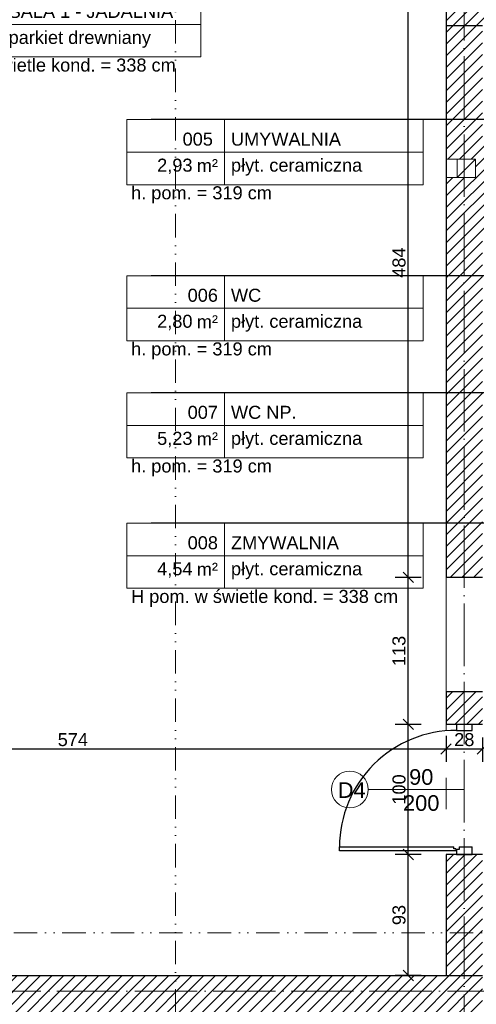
# Model space of a CAD drawing. Header units: millimetres. Extents: x -2720 to 125583, y -8970 to 34912.
# Tile 45 of 105: x 14447 to 14799, y 18342 to 19098. Entities that reach past the tile are written whole.
import ezdxf
from ezdxf import colors
from ezdxf.entities.mleader import LeaderData, LeaderLine
from ezdxf.enums import TextEntityAlignment as Align
from ezdxf.math import Vec2, Vec3

# ---------------------------------------------------------------- set-up
doc = ezdxf.new("R2010")
doc.units = ezdxf.units.MM
for name, pattern in [('1KS_2KP-50', [37.05, 12, 6, -6.35, 0, -6.35, 0, -6.35]), ('ACAD_ISO03W100', [30, 12, -18]), ('ACAD_ISO04W100', [30, 24, -3, 0, -3])]:
    doc.linetypes.add(name, pattern=pattern)
doc.layers.add('A_HATCH', color=7, linetype='Continuous', lineweight=5, true_color=0x999999)
for name, color, linetype, lineweight in [('A_KONST_ISTNIEJĄCE', 83, 'Continuous', 25), ('A_LINIA PRZEKROJOWA', 223, '1KS_2KP-50', 15), ('A_OPISY', 40, 'Continuous', 9), ('A_OSIE KONSTRUKCYJNE', 150, 'ACAD_ISO04W100', 5), ('A_WIDOK', 141, 'Continuous', 13), ('A_WYMIAROWANIE', 7, 'Continuous', 9)]:
    doc.layers.add(name, color=color, linetype=linetype, lineweight=lineweight)
doc.layers.add('A_NIEWIDOCZNE  POMOCNICZE', color=252, linetype='ACAD_ISO03W100', lineweight=5, plot=False)
doc.styles.add('ARIAL', font='arial.ttf')
doc.styles.get("Standard").update_dxf_attribs({"font": 'arial.ttf'})
doc.dimstyles.new('1 do 100', dxfattribs={"dimtxt": 10, "dimasz": 8, "dimexe": 10, "dimexo": 10, "dimgap": 2, "dimtad": 1, "dimdec": 0, "dimtxsty": 'Standard', "dimblk": 'OBLIQUE', "dimcen": 2.5, "dimadec": 0, "dimazin": 0, "dimtfac": 1, "dimtdec": 0, "dimtmove": 0, "dimatfit": 3, "dimldrblk": 'OBLIQUE', "dimfxl": 10, "dimfxlon": 1, "dimarcsym": 0})
pattern_1 = [(45, (-1713.23, 355.087), (-4.490128, 4.490128), [])]

# ---------------------------------------------------------------- blocks, each defined once
blk = doc.blocks.new('*U109')
at = {"lineweight": 5}
for p, q in [((-75, -25), (-75, 25)), ((-75, 25), (0, 25)), ((0, 0), (0, 25)), ((0, 25), (152.71, 25)), ((152.71, 25), (152.71, -25)), ((-75, -25), (0, -25)), ((152.71, -25), (0, -25))]:
    blk.add_line(p, q, dxfattribs=at)
at = {"lineweight": 5, "ltscale": 18.5}
for p, q in [((0, 25), (0, -25)), ((-75, 0), (152.71, 0))]:
    blk.add_line(p, q, dxfattribs=at)
at = {"lineweight": 5, "ltscale": 18.5, "insert": (-5, -10.38), "char_height": 10, "attachment_point": 6, "style": 'ARIAL'}
blk.add_mtext('\\A1;m²', dxfattribs=at)
at = {"lineweight": 5, "style": 'ARIAL'}
blk.add_attdef('2POM', (5, 5), '', height=10, dxfattribs=at)
blk.add_attdef('1NR', text='', height=10, dxfattribs=at).set_placement((-5, 5), align=Align.RIGHT)
blk.add_attdef('4PL2', text='', height=10, dxfattribs=at).set_placement((-24.57, -5), align=Align.TOP_RIGHT)
blk.add_attdef('3POS', text='', height=10, dxfattribs=at).set_placement((5, -5), align=Align.TOP_LEFT)
blk = doc.blocks.new('_Dot')
at = {"color": 0, "linetype": 'ByBlock', "lineweight": -2}
blk.add_line((-0.5, 0), (-1, 0), dxfattribs=at)
at = {"color": 0, "linetype": 'ByBlock', "const_width": 0.5}
blk.add_lwpolyline([(-0.25, 0, 1), (0.25, 0, 1)], format="xyb", close=True, dxfattribs=at)
blk = doc.blocks.new('OSI')
at = {"layer": 'A_OSIE KONSTRUKCYJNE', "ltscale": 2}
for p, q in [((17829.03, 22227.01), (17829.03, 19966.92)), ((16013.11, 20727.12), (19027.17, 20727.12))]:
    blk.add_line(p, q, dxfattribs=at)
blk = doc.blocks.new('_Oblique')
at = {"color": 0, "linetype": 'ByBlock', "lineweight": -2}
blk.add_line((-0.5, -0.5), (0.5, 0.5), dxfattribs=at)
blk = doc.blocks.new('*D363')
at = {"layer": 'A_WYMIAROWANIE', "color": 0, "lineweight": -2, "ltscale": 2, "transparency": 16777216}
for p, q in [((14201.26, 18537.85), (14201.26, 18547.85)), ((14775.26, 18547.85), (14775.26, 18527.85)), ((14201.26, 18537.85), (14775.26, 18537.85))]:
    blk.add_line(p, q, dxfattribs=at)
at = {"layer": 'Defpoints', "color": 0, "ltscale": 2, "transparency": 16777216}
for p in [(14775.26, 18569.16), (14775.26, 18537.85), (14201.26, 18529.14)]:
    blk.add_point(p, dxfattribs=at)
at = {"layer": 'A_WYMIAROWANIE', "color": 0, "lineweight": -2, "ltscale": 2, "transparency": 16777216, "xscale": 8, "yscale": 8, "zscale": 8, "rotation": 180}
blk.add_blockref('_Oblique', (14201.26, 18537.85), dxfattribs=at)
at = {"layer": 'A_WYMIAROWANIE', "color": 0, "lineweight": -2, "ltscale": 2, "transparency": 16777216, "xscale": 8, "yscale": 8, "zscale": 8}
blk.add_blockref('_Oblique', (14775.26, 18537.85), dxfattribs=at)
at = {"layer": 'A_WYMIAROWANIE', "color": 0, "ltscale": 2, "transparency": 16777216, "insert": (14488.26, 18544.94), "char_height": 10, "attachment_point": 5}
blk.add_mtext('574', dxfattribs=at)
blk = doc.blocks.new('*D364')
at = {"layer": 'A_WYMIAROWANIE', "color": 0, "lineweight": -2, "ltscale": 2, "transparency": 16777216}
for p, q in [((14775.26, 18547.85), (14775.26, 18527.85)), ((14803.26, 18546.66), (14803.26, 18527.85)), ((14775.26, 18537.85), (14803.26, 18537.85))]:
    blk.add_line(p, q, dxfattribs=at)
at = {"layer": 'Defpoints', "color": 0, "ltscale": 2, "transparency": 16777216}
for p in [(14775.26, 18569.16), (14803.26, 18556.66), (14803.26, 18537.85)]:
    blk.add_point(p, dxfattribs=at)
at = {"layer": 'A_WYMIAROWANIE', "color": 0, "lineweight": -2, "ltscale": 2, "transparency": 16777216, "xscale": 8, "yscale": 8, "zscale": 8, "rotation": 180}
blk.add_blockref('_Oblique', (14775.26, 18537.85), dxfattribs=at)
at = {"layer": 'A_WYMIAROWANIE', "color": 0, "lineweight": -2, "ltscale": 2, "transparency": 16777216, "xscale": 8, "yscale": 8, "zscale": 8}
blk.add_blockref('_Oblique', (14803.26, 18537.85), dxfattribs=at)
at = {"layer": 'A_WYMIAROWANIE', "color": 0, "ltscale": 2, "transparency": 16777216, "insert": (14789.26, 18544.96), "char_height": 10, "attachment_point": 5}
blk.add_mtext('28', dxfattribs=at)
blk = doc.blocks.new('*D369')
at = {"layer": 'A_WYMIAROWANIE', "color": 0, "lineweight": -2, "ltscale": 2, "transparency": 16777216}
for p, q in [((14756.2, 18456.66), (14736.2, 18456.66)), ((14746.2, 18363.66), (14746.2, 18456.66)), ((14756.2, 18363.66), (14736.2, 18363.66))]:
    blk.add_line(p, q, dxfattribs=at)
at = {"layer": 'Defpoints', "color": 0, "ltscale": 2, "transparency": 16777216}
for p in [(14746.2, 18456.66), (14775.26, 18456.66), (14775.26, 18363.66)]:
    blk.add_point(p, dxfattribs=at)
at = {"layer": 'A_WYMIAROWANIE', "color": 0, "lineweight": -2, "ltscale": 2, "transparency": 16777216, "xscale": 8, "yscale": 8, "zscale": 8}
for p, rotation in [((14746.2, 18456.66), 90), ((14746.2, 18363.66), 270)]:
    blk.add_blockref('_Oblique', p, dxfattribs=dict(at, rotation=rotation))
at = {"layer": 'A_WYMIAROWANIE', "color": 0, "ltscale": 2, "transparency": 16777216, "insert": (14739.09, 18410.16), "char_height": 10, "attachment_point": 5, "rotation": 90}
blk.add_mtext('93', dxfattribs=at)
blk = doc.blocks.new('*D370')
at = {"layer": 'A_WYMIAROWANIE', "color": 0, "lineweight": -2, "ltscale": 2, "transparency": 16777216}
for p, q in [((14756.2, 18669.66), (14736.2, 18669.66)), ((14746.2, 18556.66), (14746.2, 18669.66)), ((14756.2, 18556.66), (14736.2, 18556.66))]:
    blk.add_line(p, q, dxfattribs=at)
at = {"layer": 'Defpoints', "color": 0, "ltscale": 2, "transparency": 16777216}
for p in [(14746.2, 18669.66), (14775.26, 18669.66), (14775.26, 18556.66)]:
    blk.add_point(p, dxfattribs=at)
at = {"layer": 'A_WYMIAROWANIE', "color": 0, "lineweight": -2, "ltscale": 2, "transparency": 16777216, "xscale": 8, "yscale": 8, "zscale": 8}
for p, rotation in [((14746.2, 18669.66), 90), ((14746.2, 18556.66), 270)]:
    blk.add_blockref('_Oblique', p, dxfattribs=dict(at, rotation=rotation))
at = {"layer": 'A_WYMIAROWANIE', "color": 0, "ltscale": 2, "transparency": 16777216, "insert": (14739.09, 18613.16), "char_height": 10, "attachment_point": 5, "rotation": 90}
blk.add_mtext('113', dxfattribs=at)
blk = doc.blocks.new('*D371')
at = {"layer": 'A_WYMIAROWANIE', "color": 0, "lineweight": -2, "ltscale": 2, "transparency": 16777216}
for p, q in [((14756.2, 19153.66), (14736.2, 19153.66)), ((14746.2, 18669.66), (14746.2, 19153.66)), ((14756.2, 18669.66), (14736.2, 18669.66))]:
    blk.add_line(p, q, dxfattribs=at)
at = {"layer": 'Defpoints', "color": 0, "ltscale": 2, "transparency": 16777216}
for p in [(14746.2, 19153.66), (14775.26, 19153.66), (14775.26, 18669.66)]:
    blk.add_point(p, dxfattribs=at)
at = {"layer": 'A_WYMIAROWANIE', "color": 0, "lineweight": -2, "ltscale": 2, "transparency": 16777216, "xscale": 8, "yscale": 8, "zscale": 8}
for p, rotation in [((14746.2, 19153.66), 90), ((14746.2, 18669.66), 270)]:
    blk.add_blockref('_Oblique', p, dxfattribs=dict(at, rotation=rotation))
at = {"layer": 'A_WYMIAROWANIE', "color": 0, "ltscale": 2, "transparency": 16777216, "insert": (14739.1, 18911.66), "char_height": 10, "attachment_point": 5, "rotation": 90}
blk.add_mtext('484', dxfattribs=at)
blk = doc.blocks.new('want')
at = {"layer": 'A_WIDOK'}
blk.add_line((30214.45, 14309.66), (30200.45, 14295.66), dxfattribs=at)
blk.add_lwpolyline([(30200.45, 14295.66), (30214.45, 14295.66), (30214.45, 14309.66), (30200.45, 14309.66)], close=True, dxfattribs=at)
blk = doc.blocks.new('*D519')
at = {"layer": 'A_WYMIAROWANIE', "color": 0, "lineweight": -2, "ltscale": 2, "transparency": 16777216}
for p, q in [((14756.2, 18556.66), (14736.2, 18556.66)), ((14746.2, 18456.66), (14746.2, 18556.66)), ((14756.2, 18456.66), (14736.2, 18456.66))]:
    blk.add_line(p, q, dxfattribs=at)
at = {"layer": 'Defpoints', "color": 0, "ltscale": 2, "transparency": 16777216}
for p in [(14746.2, 18556.66), (14803.26, 18556.66), (14803.26, 18456.66)]:
    blk.add_point(p, dxfattribs=at)
at = {"layer": 'A_WYMIAROWANIE', "color": 0, "lineweight": -2, "ltscale": 2, "transparency": 16777216, "xscale": 8, "yscale": 8, "zscale": 8}
for p, rotation in [((14746.2, 18556.66), 90), ((14746.2, 18456.66), 270)]:
    blk.add_blockref('_Oblique', p, dxfattribs=dict(at, rotation=rotation))
at = {"layer": 'A_WYMIAROWANIE', "color": 0, "ltscale": 2, "transparency": 16777216, "insert": (14739.1, 18506.66), "char_height": 10, "attachment_point": 5, "rotation": 90}
blk.add_mtext('100', dxfattribs=at)

msp = doc.modelspace()

# ---------------------------------------------------------------- hatches: boundary and pattern name
at = {"layer": 'A_HATCH'}
h = msp.add_hatch(dxfattribs=at)
h.set_pattern_fill('ANSI31', color=256, scale=2)
h.set_pattern_definition(pattern_1)
h.paths.add_polyline_path([(14201.26, 19300.66), (14129.26, 19300.66), (14129.26, 19244.66), (14201.26, 19244.66)])
h.paths.add_polyline_path([(14201.26, 19595.66), (14158.26, 19595.66), (14158.26, 19530.66), (14201.26, 19530.66)])
h.paths.add_polyline_path([(14158.26, 19595.66), (14129.26, 19595.66), (14129.26, 19530.66), (14158.26, 19530.66)])
h.paths.add_polyline_path([(14229.26, 19638.66), (14158.26, 19638.66), (14158.26, 19643.66), (13983.29, 19643.66), (13983.29, 19635.66), (13983.26, 19600.66), (14115.26, 19600.66), (14115.26, 19595.66), (14229.26, 19595.66)])
h.paths.add_polyline_path([(14510.26, 19638.66), (14466.26, 19638.66), (14466.26, 19630.66), (14466.26, 19595.66), (14510.26, 19595.66)])
h.paths.add_polyline_path([(13757.26, 19643.66), (13706.26, 19643.66), (13706.26, 19635.66), (13706.26, 19600.66), (13757.26, 19600.66)])
h.paths.add_polyline_path([(13480.26, 19643.66), (13293.26, 19643.66), (13293.26, 19527.66), (13301.26, 19527.66), (13336.26, 19527.66), (13336.26, 19600.66), (13480.26, 19600.66)])
h.paths.add_polyline_path([(13336.26, 19307.66), (13293.26, 19307.66), (13293.26, 19251.66), (13301.26, 19251.66), (13336.26, 19251.66)])
h.paths.add_polyline_path([(13336.26, 19019.66), (13293.26, 19019.66), (13293.26, 18419.66), (13336.26, 18419.66)])
h.paths.add_polyline_path([(13812.26, 18204.66), (13336.26, 18204.66), (13336.26, 18223.66), (13293.26, 18223.66), (13293.26, 18161.66), (13812.26, 18161.66), (13812.26, 18173.58)])
h.paths.add_polyline_path([(14014.26, 18204.66), (13990.26, 18204.66), (13971.26, 18204.66), (13942.26, 18204.66), (13942.26, 18161.66), (14014.26, 18161.66)])
h.paths.add_polyline_path([(14201.26, 18471.18), (14178.76, 18471.18), (14201.26, 18471.18), (14201.26, 19016.66), (14158.26, 19016.66), (14158.26, 18320.66), (14803.26, 18320.66), (14803.26, 18363.66), (14201.26, 18363.66)])
h.paths.add_polyline_path([(14114.26, 18402.66), (14136.76, 18402.66), (14114.26, 18402.66), (14114.26, 18356.66), (13971.26, 18356.66), (13971.26, 18313.66), (14156.26, 18313.66), (14156.26, 19016.66), (14129.26, 19016.66), (14129.26, 18725.66), (14114.26, 18725.66)])
h = msp.add_hatch(dxfattribs=at)
h.set_pattern_fill('ANSI31', color=256, scale=2)
h.set_pattern_definition(pattern_1)
h.paths.add_polyline_path([(15360.26, 18363.66), (15290.26, 18363.66), (15250.26, 18363.66), (15250.26, 18320.66), (15294.26, 18320.66), (15294.26, 18306.66), (15360.26, 18306.66)])
h.paths.add_polyline_path([(15075.26, 18363.66), (14903.26, 18363.66), (14903.26, 18320.66), (15075.26, 18320.66)])
h.paths.add_polyline_path([(14803.26, 18456.66), (14775.26, 18456.66), (14775.26, 18363.66), (14803.26, 18363.66)])
h.paths.add_polyline_path([(14803.26, 18581.66), (14775.26, 18581.66), (14775.26, 18556.66), (14803.26, 18556.66)])
h.paths.add_polyline_path([(14852.26, 19003.66), (14803.26, 19003.66), (14803.26, 18933.66), (14852.26, 18933.66)])
h.paths.add_polyline_path([(14852.26, 19121.66), (14818.26, 19121.66), (14818.26, 19153.66), (14811.36, 19153.66), (14775.26, 19153.66), (14775.26, 19093.66), (14803.26, 19093.66), (14852.26, 19093.66)])
h.paths.add_polyline_path([(15063.26, 19251.66), (15035.26, 19251.66), (15035.26, 19216.66), (15063.26, 19216.66)])
h.paths.add_polyline_path([(15063.26, 19428.66), (15063.26, 19471.66), (15010.26, 19471.66), (15010.26, 19464.23), (15010.26, 19428.66), (15035.26, 19428.66), (15035.26, 19355.66), (15063.26, 19355.66)])
h.paths.add_polyline_path([(14818.26, 19638.66), (14747.26, 19638.66), (14747.26, 19630.66), (14747.26, 19595.66), (14775.26, 19595.66), (14775.26, 19428.66), (14865.26, 19428.66), (14865.26, 19471.66), (14818.26, 19471.66)])
h.paths.add_polyline_path([(14818.26, 19428.66), (14775.26, 19428.66), (14775.26, 19280.66), (14818.26, 19280.66)])
h.paths.add_polyline_path([(15228.71, 19099.16), (15228.71, 19113.16), (15242.71, 19113.16), (15242.71, 19099.16)])
h.paths.add_polyline_path([(15269.06, 19121.66), (15269.06, 19099.16), (15255.06, 19099.16), (15255.06, 19121.66), (15063.26, 19121.66), (15063.26, 19126.66), (15035.26, 19126.66), (15035.26, 19121.66), (15035.26, 19093.66), (15290.26, 19093.66), (15290.26, 19121.66)])
h.paths.add_polyline_path([(14775.26, 18991.15), (14797.76, 18991.15), (14797.76, 18977.15), (14775.26, 18977.15), (14775.26, 18669.66), (14803.26, 18669.66), (14803.26, 19093.66), (14775.26, 19093.66)])

# ---------------------------------------------------------------- linework, layer by layer
at = {"color": 144}
for p, q in [((14781.18, 18461.05), (14781.18, 18462.6)), ((14782.72, 18461.05), (14781.18, 18461.05)), ((14785.29, 18460.63), (14783.3, 18460.63)), ((14785.29, 18462.62), (14785.29, 18460.63))]:
    msp.add_line(p, q, dxfattribs=at)
for points in [[(14795.22, 18556.66), (14783.3, 18556.66), (14783.3, 18552.02), (14795.22, 18552.02), (14795.22, 18556.66)], [(14782.72, 18459.51), (14693.32, 18459.51), (14693.32, 18462.6), (14781.18, 18462.6)], [(14782.72, 18461.05), (14782.72, 18459.51)], [(14783.3, 18460.63), (14783.3, 18456.66), (14795.22, 18456.66), (14795.22, 18462.62)], [(14785.29, 18462.62), (14795.22, 18462.62)]]:
    msp.add_lwpolyline(points, dxfattribs=at)
msp.add_arc((14782.74, 18462.6), 89.43, 89.64515, 180.00111, dxfattribs=at)
at = {"layer": 'A_KONST_ISTNIEJĄCE', "ltscale": 2}
for p, q in [((14775.26, 19153.66), (14775.26, 18669.66)), ((14803.26, 19093.66), (14775.26, 19093.66)), ((14803.26, 18669.66), (14775.26, 18669.66)), ((14803.26, 18581.66), (14775.26, 18581.66)), ((14775.26, 18581.66), (14775.26, 18556.66)), ((14803.26, 18556.66), (14775.26, 18556.66)), ((14803.26, 18456.66), (14775.26, 18456.66)), ((14775.26, 18456.66), (14775.26, 18363.66)), ((14201.26, 18363.66), (14803.26, 18363.66))]:
    msp.add_line(p, q, dxfattribs=at)
at = {"layer": 'A_LINIA PRZEKROJOWA'}
for p, q in [((14567.21, 17627.32), (14567.21, 19798.77)), ((15950.89, 18396.31), (13006.64, 18396.4))]:
    msp.add_line(p, q, dxfattribs=at)
at = {"layer": 'A_NIEWIDOCZNE  POMOCNICZE', "ltscale": 2}
msp.add_lwpolyline([(14201.26, 19595.66), (14775.26, 19595.66), (14775.26, 18363.66), (14201.26, 18363.66)], close=True, dxfattribs=at)
at = {"layer": 'A_OPISY', "color": 144, "true_color": 0x007cb0, "transparency": 33554559}
msp.add_line((14789.32, 18506.64), (14715.35, 18506.64), dxfattribs=at)
msp.add_circle((14701.2, 18506.64), 14.15, dxfattribs=at)
at = {"layer": 'A_WIDOK', "transparency": 33554559}
for p, q in [((14783.76, 18991.15), (14775.26, 18991.15)), ((14783.76, 18977.15), (14775.26, 18977.15))]:
    msp.add_line(p, q, dxfattribs=at)
at = {"layer": 'A_WIDOK', "ltscale": 2}
msp.add_line((14775.26, 18669.66), (14775.26, 18581.66), dxfattribs=at)

# ---------------------------------------------------------------- block references
at = {"layer": 'A_KONST_ISTNIEJĄCE', "transparency": 33554687, "rotation": 180}
msp.add_blockref('want', (44998.21, 33286.81), dxfattribs=at)
at = {"layer": 'A_OPISY'}
for p, values in [((14433.86, 19094.79), {'1NR': '017', '2POM': 'SALA 1 - JADALNIA', '3POS': 'parkiet drewniany', '4PL2': '70,72'}), ((14604.84, 18996.59), {'1NR': '005 ', '2POM': 'UMYWALNIA', '3POS': 'płyt. ceramiczna', '4PL2': '2,93'}), ((14604.84, 18876.59), {'1NR': '006', '2POM': 'WC', '3POS': 'płyt. ceramiczna', '4PL2': '2,80'}), ((14604.84, 18786.59), {'1NR': '007', '2POM': 'WC NP.', '3POS': 'płyt. ceramiczna', '4PL2': '5,23'}), ((14604.84, 18686.32), {'1NR': '008', '2POM': 'ZMYWALNIA', '3POS': 'płyt. ceramiczna', '4PL2': '4,54'})]:
    msp.add_blockref('*U109', p, dxfattribs=at).add_auto_attribs(values)
at = {"layer": 'A_OSIE KONSTRUKCYJNE'}
msp.add_blockref('OSI', (-3039.77, -2375.46), dxfattribs=at)

# ---------------------------------------------------------------- texts
at = {"layer": 'A_OPISY', "char_height": 10, "attachment_point": 1}
for s, insert in [('H pom. w świetle kond. = 338 cm', (14362.05, 19068.53)), ('h. pom. = 319 cm', (14533.03, 18970.34)), ('h. pom. = 319 cm', (14533.03, 18850.34)), ('h. pom. = 319 cm', (14533.03, 18760.34)), ('H pom. w świetle kond. = 338 cm', (14533.03, 18660.07))]:
    msp.add_mtext_dynamic_manual_height_columns(s, width=254.3544, gutter_width=0, heights=[12.82], dxfattribs=dict(at, insert=insert))
at = {"layer": 'A_OPISY', "color": 144, "true_color": 0x007cb0, "transparency": 33554559, "char_height": 12, "attachment_point": 5}
for s, insert in [('90\\P200', (14756.16, 18506.19)), ('D4', (14702.7, 18506.19))]:
    msp.add_mtext_dynamic_manual_height_columns(s, width=44.3905, gutter_width=12.5, heights=[0], dxfattribs=dict(at, insert=insert))

# ---------------------------------------------------------------- dimensions: what is measured, and where the dimension line sits
at = {"layer": 'A_WYMIAROWANIE', "ltscale": 2}
for base, p1, p2, picture, middle in [((14746.2, 19153.66), (14775.26, 18669.66), (14775.26, 19153.66), '*D371', (14739.1, 18911.66)), ((14746.2, 18669.66), (14775.26, 18556.66), (14775.26, 18669.66), '*D370', (14739.09, 18613.16))]:
    dim = msp.add_linear_dim(base=base, p1=p1, p2=p2, angle=90, dimstyle='1 do 100', override={"dimtmove": 1}, dxfattribs=at)
    dim.commit()
    dim.dimension.update_dxf_attribs({"geometry": picture, "text_midpoint": middle})
dim = msp.add_linear_dim(base=(14775.26, 18537.85), p1=(14201.26, 18529.14), p2=(14775.26, 18569.16), dimstyle='1 do 100', dxfattribs=at)
dim.commit()
dim.dimension.update_dxf_attribs({"geometry": '*D363', "text_midpoint": (14488.26, 18544.94)})
dim = msp.add_linear_dim(base=(14803.26, 18537.85), p1=(14775.26, 18569.16), p2=(14803.26, 18556.66), dimstyle='1 do 100', override={"dimtmove": 1}, dxfattribs=at)
dim.commit()
dim.dimension.update_dxf_attribs({"geometry": '*D364', "text_midpoint": (14789.26, 18544.96)})
for base, p1, p2, picture, middle in [((14746.2, 18556.66), (14803.26, 18456.66), (14803.26, 18556.66), '*D519', (14739.1, 18506.66)), ((14746.2, 18456.66), (14775.26, 18363.66), (14775.26, 18456.66), '*D369', (14739.09, 18410.16))]:
    dim = msp.add_linear_dim(base=base, p1=p1, p2=p2, angle=90, dimstyle='1 do 100', dxfattribs=at)
    dim.commit()
    dim.dimension.update_dxf_attribs({"geometry": picture, "text_midpoint": middle})

# ---------------------------------------------------------------- leaders
at = {"layer": 'A_OPISY'}
ml = msp.add_multileader_mtext('Standard', dxfattribs=at)
ml.set_content('', color=256)
ml.set_leader_properties()
ml.set_arrow_properties(name='DOT')
ml.build(insert=Vec2(0, 0))
ml.multileader.update_dxf_attribs({"arrow_head_size": 6})
ctx = ml.context
ctx.base_point, ctx.arrow_head_size, ctx.plane_origin = Vec3(14544.36, 19021.59), 6, Vec3(14327.83, 19489.3)
ctx.text_align_type = 2
notes = []
notes.append((ctx, [(1, (1, 1, 0), (14562.89, 19021.59), (-1, 0), 14.52, [(0, [(15130.23, 19021.59)], 0, [])])]))
ctx.mtext.insert, ctx.mtext.alignment, ctx.mtext.flow_direction = Vec3(14546.36, 19023.59), 3, 5
ml = msp.add_multileader_mtext('Standard', dxfattribs=at)
ml.set_content('', color=256)
ml.set_leader_properties()
ml.set_arrow_properties(name='DOT')
ml.build(insert=Vec2(0, 0))
ml.multileader.update_dxf_attribs({"arrow_head_size": 6})
ctx = ml.context
ctx.base_point, ctx.arrow_head_size, ctx.plane_origin = Vec3(14544.36, 18901.59), 6, Vec3(14327.83, 19369.3)
ctx.text_align_type = 2
notes.append((ctx, [(1, (1, 1, 0), (14562.89, 18901.59), (-1, 0), 14.52, [(0, [(15222.42, 18901.59)], 0, [])])]))
ctx.mtext.insert, ctx.mtext.alignment, ctx.mtext.flow_direction = Vec3(14546.36, 18903.59), 3, 5
ml = msp.add_multileader_mtext('Standard', dxfattribs=at)
ml.set_content('', color=256)
ml.set_leader_properties()
ml.set_arrow_properties(name='DOT')
ml.build(insert=Vec2(0, 0))
ml.multileader.update_dxf_attribs({"arrow_head_size": 6})
ctx = ml.context
ctx.base_point, ctx.arrow_head_size, ctx.plane_origin = Vec3(14544.36, 18811.59), 6, Vec3(14327.83, 19279.3)
ctx.text_align_type = 2
notes.append((ctx, [(1, (1, 1, 0), (14562.89, 18811.59), (-1, 0), 14.52, [(0, [(14892.7, 18811.59)], 0, [])])]))
ctx.mtext.insert, ctx.mtext.alignment, ctx.mtext.flow_direction = Vec3(14546.36, 18813.59), 3, 5
ml = msp.add_multileader_mtext('Standard', dxfattribs=at)
ml.set_content('', color=256)
ml.set_leader_properties()
ml.set_arrow_properties(name='DOT')
ml.build(insert=Vec2(0, 0))
ml.multileader.update_dxf_attribs({"arrow_head_size": 6})
ctx = ml.context
ctx.base_point, ctx.arrow_head_size, ctx.plane_origin = Vec3(14544.36, 18711.32), 6, Vec3(14327.83, 19179.03)
ctx.text_align_type = 2
notes.append((ctx, [(1, (1, 1, 0), (14562.89, 18711.32), (-1, 0), 14.52, [(0, [(14892.7, 18711.32)], 0, [])])]))
ctx.mtext.insert, ctx.mtext.alignment, ctx.mtext.flow_direction = Vec3(14546.36, 18713.32), 3, 5
for ctx, leaders in notes:
    for number, flags, end, landing, length, lines in leaders:
        leader = LeaderData()
        leader.index, (leader.has_last_leader_line, leader.has_dogleg_vector, leader.attachment_direction) = number, flags
        leader.last_leader_point, leader.dogleg_vector, leader.dogleg_length = Vec3(end), Vec3(landing), length
        for number, points, colour, breaks in lines:
            line = LeaderLine()
            line.index, line.vertices, line.color, line.breaks = number, Vec3.list(points), colors.encode_raw_color(colour), breaks
            leader.lines.append(line)
        ctx.leaders.append(leader)

doc.saveas('drawing.dxf')
